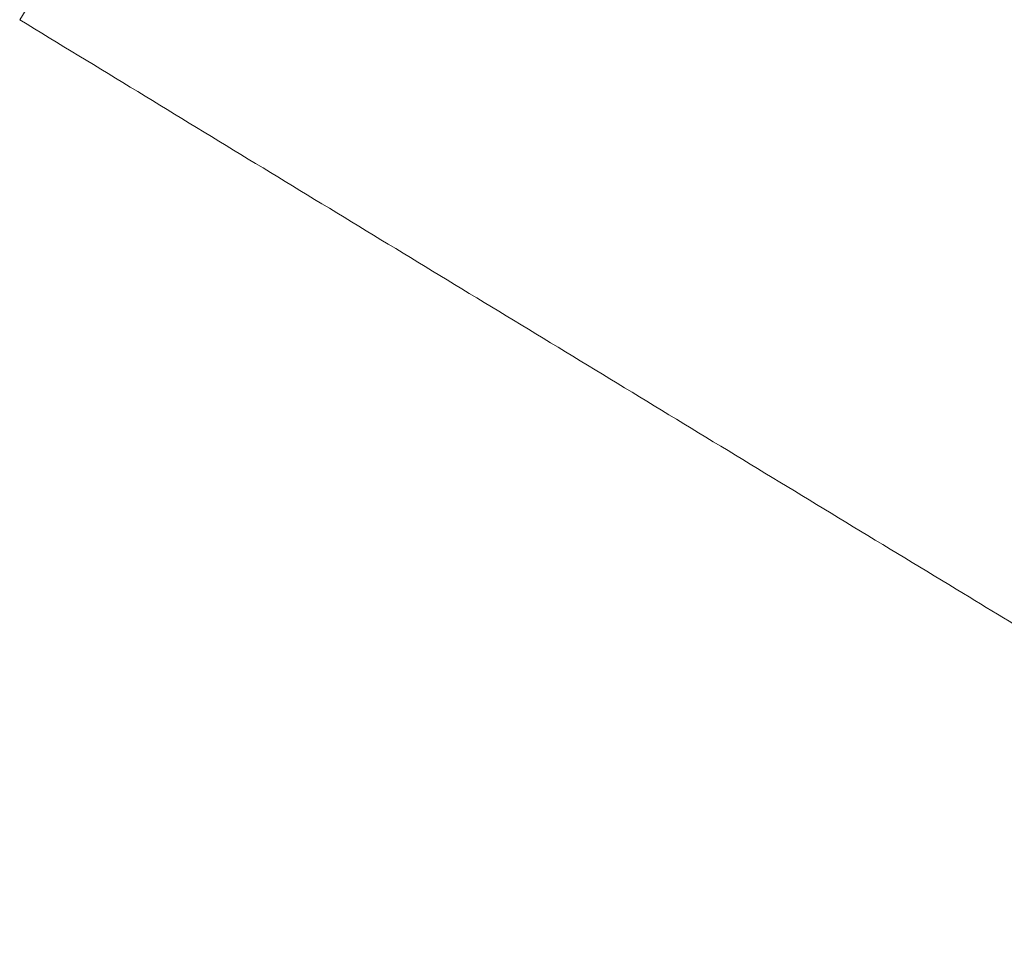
# Model space of a CAD drawing. Header units: millimetres. Extents: x 8 to 717, y 12 to 440.
# Tile 82 of 159: x 87.861 to 88.484, y 407.561 to 408.148. Entities that reach past the tile are written whole.
import ezdxf

# ---------------------------------------------------------------- set-up
doc = ezdxf.new("R2010")
doc.units = ezdxf.units.MM

msp = doc.modelspace()

# ---------------------------------------------------------------- linework, layer by layer
at = {"color": 252, "linetype": 'Continuous', "lineweight": 0, "flags": 128}
msp.add_lwpolyline([(88.20611, 408.71189), (88.2024, 408.7058), (88.19711, 408.69714), (88.19028, 408.68595), (88.18192, 408.67228), (88.17209, 408.65617), (88.1608, 408.63769), (88.14811, 408.61693), (88.13408, 408.59396), (88.11876, 408.56888), (88.1022, 408.54179), (88.08449, 408.51281), (88.06569, 408.48204), (88.04587, 408.44961), (88.02513, 408.41567), (88.00353, 408.38034), (87.98118, 408.34377), (87.95817, 408.30611), (87.93457, 408.26751), (87.91051, 408.22813), (87.88606, 408.18814), (87.86133, 408.14768)], dxfattribs=at)
at = {"color": 252, "linetype": 'Continuous', "lineweight": 0}
for points, knots in [([(88.20611, 408.71189), (88.26412, 408.67642), (88.3802, 408.60546), (88.55408, 408.49926), (88.72731, 408.39347), (88.89069, 408.29363), (89.04412, 408.1998), (89.18756, 408.11206), (89.32924, 408.02538), (89.46846, 407.94018), (89.60453, 407.85689), (89.73047, 407.77977), (89.84639, 407.70878), (89.95274, 407.64365), (90.05526, 407.58085), (90.15739, 407.51828), (90.25802, 407.4566), (90.35619, 407.39644), (90.44806, 407.34013), (90.5332, 407.28792), (90.61125, 407.24007), (90.68397, 407.19546), (90.7505, 407.15462), (90.81062, 407.11769), (90.86268, 407.08567), (90.90691, 407.05842), (90.94098, 407.03738), (90.96689, 407.02134), (90.98408, 407.01066), (90.99894, 407.00138), (91.0112, 406.99367), (91.02096, 406.98743), (91.02635, 406.98391), (91.0272, 406.98321), (91.02758, 406.98289)], [0, 0, 0, 0, 0.038399, 0.076834, 0.115261, 0.15365, 0.1862, 0.218847, 0.251525, 0.284181, 0.316779, 0.349297, 0.377102, 0.404948, 0.432791, 0.460592, 0.49166, 0.522844, 0.554093, 0.585349, 0.61655, 0.647629, 0.681474, 0.715395, 0.749357, 0.783308, 0.817178, 0.84391, 0.870642, 0.887565, 0.917056, 0.946556, 0.976049, 1, 1, 1, 1]), ([(87.86133, 408.14768), (87.91111, 408.11733), (88.01067, 408.05662), (88.16031, 407.96572), (88.30977, 407.87484), (88.44787, 407.791), (88.57405, 407.71444), (88.68831, 407.64517), (88.80201, 407.57625), (88.91471, 407.50797), (89.02586, 407.44063), (89.12659, 407.37956), (89.21704, 407.32468), (89.29802, 407.27549), (89.37634, 407.22785), (89.45383, 407.18059), (89.52949, 407.13433), (89.6026, 407.0895), (89.67164, 407.04702), (89.73606, 407.0072), (89.79565, 406.97021), (89.84835, 406.93736), (89.8946, 406.90843), (89.935, 406.88303), (89.97108, 406.86026), (90.00289, 406.84009), (90.03057, 406.82246), (90.05788, 406.80498), (90.08256, 406.78905), (90.10251, 406.77601), (90.11532, 406.76737), (90.12088, 406.7635), (90.12162, 406.76264), (90.12159, 406.7626), (90.12159, 406.7626)], [0, 0, 0, 0, 0.040804, 0.081606, 0.122704, 0.163799, 0.195869, 0.227953, 0.260016, 0.292838, 0.325683, 0.358496, 0.38455, 0.410604, 0.436966, 0.463328, 0.492, 0.5207, 0.549373, 0.579092, 0.608841, 0.638565, 0.666204, 0.693863, 0.721506, 0.749718, 0.777946, 0.806162, 0.847876, 0.889593, 0.931708, 0.973825, 0.999986, 1, 1, 1, 1])]:
    msp.add_open_spline(points, degree=3, knots=knots, dxfattribs=at)

doc.saveas('drawing.dxf')
